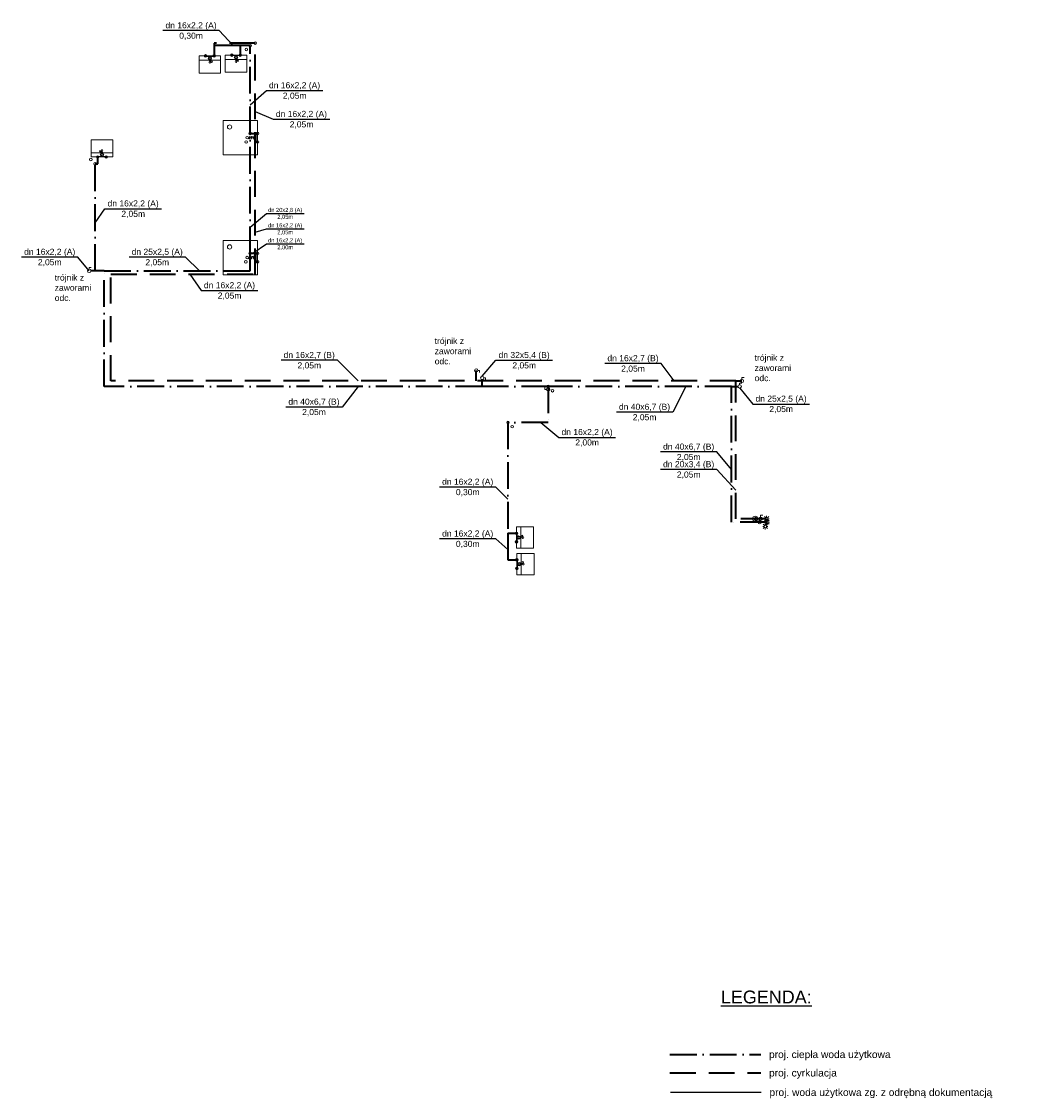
# Model space of a CAD drawing. Header units: millimetres. Extents: x -4486 to 2039, y 52706 to 55221.
# Tile 1 of 2: x -4486 to -2163, y 52706 to 55221. Entities that reach past the tile are written whole.
import ezdxf
from ezdxf.enums import TextEntityAlignment as Align

# ---------------------------------------------------------------- set-up
doc = ezdxf.new("R2010")
doc.units = ezdxf.units.MM
doc.linetypes.add('H2OCYR', pattern=[181.05, 120.7, -60.35])
doc.linetypes.add('H2OHW', pattern=[371.354, 250.4, -60.35, 0.254, -60.35])
for name, color, linetype in [('-- K_SANIT_opis', 11, 'Continuous'), ('-- WODA', 5, 'Continuous'), ('SAN_Etykiety przewodów H2O na rzucie', 7, 'Continuous'), ('SAN_Piony H2O na rzucie', 8, 'Continuous')]:
    doc.layers.add(name, color=color, linetype=linetype)
for name, color, linetype, lineweight in [('SAN_Armatura H2O na rzucie', 7, 'Continuous', 13), ('SAN_Odbiorniki H2O na rzucie', 7, 'Continuous', 13), ('SAN_Przewody ciepłej wody H2O na rozwinięciu', 1, 'Continuous', 40), ('SAN_Przewody ciepłej wody H2O na rzucie', 1, 'Continuous', 40), ('SAN_Przewody cyrkulacji H2O na rozwinięciu', 212, 'Continuous', 40), ('SAN_Przewody cyrkulacji H2O na rzucie', 212, 'Continuous', 40), ('SAN_Przewody zimnej wody H2O na rozwinięciu', 151, 'Continuous', 40), ('SAN_Przewody zimnej wody H2O na rzucie', 151, 'Continuous', 40), ('SAN_Przybory H2O na rzucie', 7, 'Continuous', 13), ('SAN_Urządzenia i akcesoria H2O na rzucie', 7, 'Continuous', 13), ('SAN_Źródła wody H2O na rozwinięciu', 7, 'Continuous', 13), ('SAN_Źródła wody H2O na rzucie', 7, 'Continuous', 13)]:
    doc.layers.add(name, color=color, linetype=linetype, lineweight=lineweight)
doc.styles.add('Arial', font='ARIAL.TTF')
doc.styles.add('Etykiety przewodów H2O na rzucie', font='Arial')

# ---------------------------------------------------------------- blocks, each defined once
blk = doc.blocks.new('UMYW1')
at = {"layer": 'SAN_Przybory H2O na rzucie'}
blk.add_line((-250, -100), (250, -100), dxfattribs=at)
blk.add_lwpolyline([(-250, 0), (250, 0), (250, -400), (-250, -400), (-250, 0)], dxfattribs=at)
blk.add_circle((0, -150), 20, dxfattribs=at)
blk = doc.blocks.new('BASPL')
at = {"layer": 'SAN_Przybory H2O na rzucie'}
blk.add_lwpolyline([(-400, 0), (400, 0), (400, -800), (-400, -800), (-400, 0)], dxfattribs=at)
blk.add_circle((250, -650), 50, dxfattribs=at)
blk = doc.blocks.new('BATCZSTRW_V')
at = {"layer": 'SAN_Odbiorniki H2O na rzucie'}
blk.add_lwpolyline([(20, -10), (60, -90), (40, -100), (0, -20)], dxfattribs=at)
for centre, radius in [((-100, 50), 10), ((0, 0), 40), ((100, 50), 10)]:
    blk.add_circle(centre, radius, dxfattribs=at)
for points in [[(-30, 30), (-60, 50), (-70, 20), (-100, 50)], [(30, 30), (60, 50), (70, 20), (100, 50)]]:
    blk.add_open_spline(points, degree=3, dxfattribs=at)
blk.add_open_spline([(20, 0), (20, -20), (20, -40), (10, -60), (10, -60), (10, -70), (-10, -70), (-10, -60), (-10, -60), (-20, -40), (-20, -20), (-20, 0), (-20, 0), (-20, 10), (-10, 20), (0, 20), (0, 20), (10, 20), (20, 10), (20, 0)], degree=3, knots=[0, 0, 0, 0, 0.05, 0.05, 0.05, 0.05, 0.1, 0.1, 0.1, 0.1, 0.15, 0.15, 0.15, 0.15, 0.2, 0.2, 0.2, 0.2, 1, 1, 1, 1], dxfattribs=at)
blk = doc.blocks.new('BATCZRN')
at = {"layer": 'SAN_Odbiorniki H2O na rzucie'}
for p, q in [((-100, -30), (-100, 0)), ((100, -30), (100, 0))]:
    blk.add_line(p, q, dxfattribs=at)
blk.add_lwpolyline([(-100, -30), (100, -30), (0, -100), (-100, -30)], dxfattribs=at)
blk.add_circle((0, -240), 30, dxfattribs=at)
blk.add_open_spline([(0, -100), (-10, -110), (-40, -120), (-30, -130), (-30, -130), (-20, -150), (30, -120), (30, -140), (30, -140), (30, -160), (-30, -160), (-30, -180), (-30, -180), (-30, -200), (20, -170), (30, -190), (30, -190), (40, -200), (10, -200), (0, -210)], degree=3, knots=[0, 0, 0, 0, 0.05, 0.05, 0.05, 0.05, 0.1, 0.1, 0.1, 0.1, 0.15, 0.15, 0.15, 0.15, 0.2, 0.2, 0.2, 0.2, 1, 1, 1, 1], dxfattribs=at)
blk = doc.blocks.new('ZW')
at = {"layer": 'SAN_Przewody zimnej wody H2O na rozwinięciu', "lineweight": 13}
for p, q in [((-30, 0), (-60, 0)), ((-20, 20), (-50, 50)), ((0, 30), (0, 70)), ((50, 50), (20, 20)), ((60, 0), (30, 0)), ((-20, -20), (-50, -50)), ((0, -70), (0, -30)), ((50, -50), (20, -20))]:
    blk.add_line(p, q, dxfattribs=at)
blk.add_circle((0, 0), 30, dxfattribs=at)
blk = doc.blocks.new('CW')
at = {"layer": 'SAN_Przewody ciepłej wody H2O na rozwinięciu', "lineweight": 13}
for p, q in [((-30, 0), (-60, 0)), ((-20, 20), (-50, 50)), ((0, 30), (0, 70)), ((50, 50), (20, 20)), ((60, 0), (30, 0)), ((-20, -20), (-50, -50)), ((0, -70), (0, -30)), ((50, -50), (20, -20))]:
    blk.add_line(p, q, dxfattribs=at)
blk.add_circle((0, 0), 30, dxfattribs=at)
blk = doc.blocks.new('CYR')
at = {"layer": 'SAN_Przewody cyrkulacji H2O na rozwinięciu', "lineweight": 13}
for p, q in [((-30, 0), (-60, 0)), ((-20, 20), (-50, 50)), ((0, 30), (0, 70)), ((50, 50), (20, 20)), ((60, 0), (30, 0)), ((-20, -20), (-50, -50)), ((0, -70), (0, -30)), ((50, -50), (20, -20))]:
    blk.add_line(p, q, dxfattribs=at)
blk.add_circle((0, 0), 30, dxfattribs=at)
blk = doc.blocks.new('MULTIPIPECONNPOINT')
at = {"layer": 'SAN_Źródła wody H2O na rozwinięciu'}
for p, q in [((-20, 0), (20, 0)), ((0, 20), (0, -20))]:
    blk.add_line(p, q, dxfattribs=at)
blk = doc.blocks.new('VERTPIPECOLDWATER_H2O_P')
at = {"layer": 'SAN_Przewody zimnej wody H2O na rzucie', "lineweight": 13}
blk.add_circle((0, 0), 30, dxfattribs=at)
blk = doc.blocks.new('VERTPIPEHOTWATER_H2O_P')
at = {"layer": 'SAN_Przewody ciepłej wody H2O na rzucie', "lineweight": 13}
blk.add_circle((0, 0), 30, dxfattribs=at)
blk = doc.blocks.new('VERTPIPECIRWATER_H2O_P')
at = {"layer": 'SAN_Przewody cyrkulacji H2O na rzucie', "lineweight": 13}
blk.add_circle((0, 0), 30, dxfattribs=at)
blk = doc.blocks.new('ZKUL_H2O_P')
at = {"layer": 'SAN_Armatura H2O na rzucie'}
for p, q in [((0, 80), (50, 80)), ((0, 40), (0, 80))]:
    blk.add_line(p, q, dxfattribs=at)
blk.add_circle((0, 0), 40, dxfattribs=at)
blk = doc.blocks.new('POMPA_H2O_P')
at = {"layer": 'SAN_Urządzenia i akcesoria H2O na rzucie'}
blk.add_lwpolyline([(40, 0), (-20, 40), (-20, -40), (40, 0)], dxfattribs=at)
blk.add_circle((0, 0), 60, dxfattribs=at)

msp = doc.modelspace()

# ---------------------------------------------------------------- linework, layer by layer
at = {"layer": '-- WODA'}
msp.add_line((-2970.6, 52720.3), (-2758.6, 52720.3), dxfattribs=at)
at = {"layer": 'SAN_Etykiety przewodów H2O na rzucie'}
for p, q in [((-4024, 55200), (-4155.8, 55200)), ((-3992, 55165), (-4024, 55200)), ((-3952, 55027), (-3914, 55060)), ((-3914, 55060), (-3782.1, 55060)), ((-3940, 55011), (-3898, 54993)), ((-3898, 54993), (-3766.1, 54993)), ((-4314, 54751), (-4291, 54784)), ((-4291, 54784), (-4159.1, 54784)), ((-3952, 54741), (-3914, 54773)), ((-3914, 54773), (-3826.1, 54773)), ((-3940, 54729), (-3914, 54737)), ((-3914, 54737), (-3826.1, 54737)), ((-3945.7, 54680), (-3914.1, 54702)), ((-3914.1, 54702), (-3826.2, 54702)), ((-4354, 54671), (-4485.8, 54671)), ((-4328, 54639), (-4354, 54671)), ((-4103, 54671), (-4234.8, 54671)), ((-4070, 54639), (-4103, 54671)), ((-4093, 54631), (-4066, 54593)), ((-4066, 54593), (-3934.1, 54593)), ((-3748, 54430), (-3879.8, 54430)), ((-3700, 54382), (-3748, 54430)), ((-3410.1, 54393), (-3378, 54430)), ((-3378, 54430), (-3246.1, 54430)), ((-2992, 54422.5), (-3123.8, 54422.5)), ((-2962, 54382), (-2992, 54422.5)), ((-3700, 54369), (-3737, 54321)), ((-2935, 54369), (-2965, 54309)), ((-2808.7, 54365), (-2778, 54328)), ((-3737, 54321), (-3868.8, 54321)), ((-2965, 54309), (-3096.8, 54309)), ((-2778, 54328), (-2646.1, 54328)), ((-3273, 54285), (-3231, 54250)), ((-3231, 54250), (-3099.1, 54250)), ((-2862, 54216), (-2993.8, 54216)), ((-2828, 54175), (-2862, 54216)), ((-2862, 54175), (-2993.8, 54175)), ((-2818, 54127), (-2862, 54175)), ((-3378, 54134), (-3509.8, 54134)), ((-3350, 54106), (-3378, 54134)), ((-3378, 54013), (-3509.8, 54013)), ((-3350, 53988), (-3378, 54013))]:
    msp.add_line(p, q, dxfattribs=at)
at = {"layer": 'SAN_Przewody ciepłej wody H2O na rzucie', "linetype": 'H2OHW', "ltscale": 0.25}
for p, q in [((-4036, 55165), (-4036, 55141)), ((-3975, 55165), (-4036, 55165)), ((-3952, 55165), (-3975, 55165)), ((-3975, 55165), (-3975, 55143)), ((-3952, 54960), (-3952, 55165)), ((-3952, 54680), (-3952, 54960)), ((-3952, 54960), (-3935, 54960)), ((-4314, 54639), (-4314, 54889)), ((-4314, 54889), (-4308, 54889)), ((-4308, 54889), (-4308, 54905)), ((-3952, 54639), (-3952, 54680)), ((-3952, 54680), (-3935, 54680)), ((-4314, 54639), (-4324, 54639)), ((-4293, 54639), (-4314, 54639)), ((-4293, 54639), (-3952, 54639)), ((-4293, 54369), (-4293, 54639)), ((-3410, 54369), (-3410, 54385)), ((-3410, 54369), (-4293, 54369)), ((-3256, 54369), (-3410, 54369)), ((-2828, 54369), (-3256, 54369)), ((-3256, 54369), (-3256, 54285)), ((-2828, 54052), (-2828, 54369)), ((-2828, 54369), (-2813, 54369)), ((-3256, 54285), (-3350, 54285)), ((-3350, 54285), (-3350, 54026)), ((-2745, 54052), (-2828, 54052)), ((-3350, 54026), (-3330, 54026)), ((-3350, 54026), (-3350, 53964)), ((-3350, 53964), (-3329, 53964)), ((-2971.7, 52808.8), (-2759.7, 52808.8))]:
    msp.add_line(p, q, dxfattribs=at)
at = {"layer": 'SAN_Przewody cyrkulacji H2O na rzucie', "linetype": 'H2OCYR', "ltscale": 0.5}
for p, q in [((-3940, 55171), (-4036, 55171)), ((-4036, 55171), (-4036, 55165)), ((-3940, 54631), (-3940, 55171)), ((-4277, 54382), (-4277, 54631)), ((-4277, 54631), (-3940, 54631)), ((-3424.1, 54382), (-3424.1, 54406.4)), ((-2818, 54382), (-4277, 54382)), ((-2818, 54060), (-2818, 54382)), ((-2818, 54382), (-2803.7, 54382)), ((-2746, 54060), (-2818, 54060)), ((-2971.7, 52765.8), (-2759.7, 52765.8))]:
    msp.add_line(p, q, dxfattribs=at)

# ---------------------------------------------------------------- block references
at = {"layer": 'SAN_Armatura H2O na rzucie', "xscale": 0.1, "yscale": 0.1, "zscale": 0.1}
for p in [(-4328, 54639), (-2762, 54052), (-2760, 54060)]:
    msp.add_blockref('ZKUL_H2O_P', p, dxfattribs=at)
for p, rotation in [((-3424.1, 54406.4), 270.1842301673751), ((-3410.1, 54389), 270.1842301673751), ((-2803.7, 54382), 359.9100067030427), ((-3256, 54362), 90), ((-2809, 54369), 359.9100067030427)]:
    msp.add_blockref('ZKUL_H2O_P', p, dxfattribs=dict(at, rotation=rotation))
at = {"layer": 'SAN_Odbiorniki H2O na rzucie', "xscale": 0.1, "yscale": 0.1, "zscale": 0.1}
for p in [(-4046, 55136), (-3985, 55138)]:
    msp.add_blockref('BATCZSTRW_V', p, dxfattribs=at)
for name, p, rotation in [('BATCZRN', (-3935, 54950), 270.0000000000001), ('BATCZSTRW_V', (-4298, 54910), 180), ('BATCZRN', (-3935, 54670), 270.0000000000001), ('BATCZSTRW_V', (-3325, 54016), 90.00000000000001), ('BATCZSTRW_V', (-3324, 53954), 90.00000000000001)]:
    msp.add_blockref(name, p, dxfattribs=dict(at, rotation=rotation))
at = {"layer": 'SAN_Piony H2O na rzucie', "xscale": 0.1, "yscale": 0.1, "zscale": 0.1}
for name, p in [('VERTPIPEHOTWATER_H2O_P', (-3952, 55165)), ('VERTPIPECIRWATER_H2O_P', (-3940, 55171)), ('VERTPIPECOLDWATER_H2O_P', (-4056, 55141)), ('VERTPIPEHOTWATER_H2O_P', (-4036, 55141)), ('VERTPIPECOLDWATER_H2O_P', (-3995, 55143)), ('VERTPIPEHOTWATER_H2O_P', (-3975, 55143)), ('VERTPIPECOLDWATER_H2O_P', (-3961, 55156)), ('VERTPIPEHOTWATER_H2O_P', (-3952, 54960)), ('VERTPIPEHOTWATER_H2O_P', (-3935, 54960)), ('VERTPIPECOLDWATER_H2O_P', (-3961.4, 54940)), ('VERTPIPECOLDWATER_H2O_P', (-3935, 54940)), ('VERTPIPECOLDWATER_H2O_P', (-4324, 54899)), ('VERTPIPEHOTWATER_H2O_P', (-4314, 54889)), ('VERTPIPEHOTWATER_H2O_P', (-4308, 54905)), ('VERTPIPECOLDWATER_H2O_P', (-4288, 54905)), ('VERTPIPECOLDWATER_H2O_P', (-3962, 54660)), ('VERTPIPEHOTWATER_H2O_P', (-3952, 54680)), ('VERTPIPEHOTWATER_H2O_P', (-3935, 54680)), ('VERTPIPECOLDWATER_H2O_P', (-3935, 54660)), ('VERTPIPEHOTWATER_H2O_P', (-3256, 54369)), ('VERTPIPECOLDWATER_H2O_P', (-3246, 54359)), ('VERTPIPEHOTWATER_H2O_P', (-3350, 54285)), ('VERTPIPECOLDWATER_H2O_P', (-3340, 54275)), ('VERTPIPEHOTWATER_H2O_P', (-3330, 54026)), ('VERTPIPECOLDWATER_H2O_P', (-3330, 54006)), ('VERTPIPEHOTWATER_H2O_P', (-3329, 53964)), ('VERTPIPECOLDWATER_H2O_P', (-3329, 53944))]:
    msp.add_blockref(name, p, dxfattribs=at)
at = {"layer": 'SAN_Przybory H2O na rzucie', "xscale": 0.1, "yscale": 0.1, "zscale": 0.1}
for p in [(-4046, 55141), (-3985, 55143)]:
    msp.add_blockref('UMYW1', p, dxfattribs=at)
for name, p, rotation in [('BASPL', (-3975, 54910), 180), ('UMYW1', (-4298, 54905), 180), ('BASPL', (-3975, 54630), 180), ('UMYW1', (-3330, 54016), 90.00000000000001), ('UMYW1', (-3329, 53954), 90.00000000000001)]:
    msp.add_blockref(name, p, dxfattribs=dict(at, rotation=rotation))
at = {"layer": 'SAN_Urządzenia i akcesoria H2O na rzucie', "xscale": 0.1, "yscale": 0.1, "zscale": 0.1, "rotation": 180}
msp.add_blockref('POMPA_H2O_P', (-2773, 54060), dxfattribs=at)
at = {"layer": 'SAN_Źródła wody H2O na rzucie', "xscale": 0.1, "yscale": 0.1, "zscale": 0.1}
for name, p in [('CYR', (-2746, 54060)), ('CW', (-2745, 54052)), ('ZW', (-2749, 54042)), ('MULTIPIPECONNPOINT', (-2747, 54047))]:
    msp.add_blockref(name, p, dxfattribs=at)

# ---------------------------------------------------------------- texts
at = {"layer": '-- K_SANIT_opis', "color": 7, "style": 'Arial'}
for s, p in [('proj. ciepła woda użytkowa', (-2740.4, 52808.8)), ('proj. cyrkulacja', (-2740.4, 52765.8)), ('proj. woda użytkowa zg. z odrębną dokumentacją', (-2739.3, 52720.3))]:
    msp.add_text(s, height=17, dxfattribs=at).set_placement(p, align=Align.MIDDLE_LEFT)
at = {"layer": '-- K_SANIT_opis', "color": 7, "insert": (-2852.7, 52958), "char_height": 30, "attachment_point": 1, "style": 'Arial'}
msp.add_mtext('\\LLEGENDA:', dxfattribs=at)
at = {"layer": 'SAN_Etykiety przewodów H2O na rzucie', "style": 'Etykiety przewodów H2O na rzucie'}
for s, height, p in [('dn 16x2,2 (A)', 14.25, (-4149.8, 55205.4)), ('0,30m', 14.25, (-4117.6, 55181.1)), ('dn 16x2,2 (A)', 14.25, (-3908, 55065.4)), ('2,05m', 14.25, (-3875.7, 55041.1)), ('dn 16x2,2 (A)', 14.25, (-3892, 54998.4)), ('2,05m', 14.25, (-3859.7, 54974.1)), ('dn 16x2,2 (A)', 14.25, (-4285, 54789.4)), ('dn 20x2,8 (A)', 9.5, (-3910, 54776.6)), ('2,05m', 14.25, (-4252.7, 54765.1)), ('2,05m', 9.5, (-3888.5, 54760.4)), ('dn 16x2,2 (A)', 9.5, (-3910, 54740.6)), ('2,05m', 9.5, (-3888.5, 54724.4)), ('dn 16x2,2 (A)', 9.5, (-3910.1, 54705.6)), ('dn 16x2,2 (A)', 14.25, (-4479.8, 54676.4)), ('dn 25x2,5 (A)', 14.25, (-4228.8, 54676.4)), ('2,00m', 9.5, (-3888.6, 54689.4)), ('2,05m', 14.25, (-4447.6, 54652.1)), ('2,05m', 14.25, (-4196.6, 54652.1)), ('dn 16x2,2 (A)', 14.25, (-4060, 54598.4)), ('2,05m', 14.25, (-4027.7, 54574.1)), ('dn 16x2,7 (B)', 14.25, (-3873.8, 54435.4)), ('dn 32x5,4 (B)', 14.25, (-3372, 54435.4)), ('dn 16x2,7 (B)', 14.25, (-3117.8, 54427.9)), ('2,05m', 14.25, (-3841.6, 54411.1)), ('2,05m', 14.25, (-3339.7, 54411.1)), ('2,05m', 14.25, (-3085.6, 54403.6)), ('dn 40x6,7 (B)', 14.25, (-3862.8, 54326.4)), ('dn 25x2,5 (A)', 14.25, (-2772, 54333.4)), ('2,05m', 14.25, (-3830.6, 54302.1)), ('dn 40x6,7 (B)', 14.25, (-3090.8, 54314.4)), ('2,05m', 14.25, (-2739.7, 54309.1)), ('2,05m', 14.25, (-3058.6, 54290.1)), ('dn 16x2,2 (A)', 14.25, (-3225, 54255.4)), ('2,00m', 14.25, (-3192.7, 54231.1)), ('dn 40x6,7 (B)', 14.25, (-2987.8, 54221.4)), ('2,05m', 14.25, (-2955.6, 54197.1)), ('dn 20x3,4 (B)', 14.25, (-2987.8, 54180.4)), ('dn 16x2,2 (A)', 14.25, (-3503.8, 54139.4)), ('2,05m', 14.25, (-2955.6, 54156.1)), ('0,30m', 14.25, (-3471.6, 54115.1)), ('dn 16x2,2 (A)', 14.25, (-3503.8, 54018.4)), ('0,30m', 14.25, (-3471.6, 53994.1))]:
    msp.add_text(s, height=height, dxfattribs=at).set_placement(p)
at = {"layer": 'SAN_Etykiety przewodów H2O na rzucie', "char_height": 14.25, "width": 119.511, "attachment_point": 1, "style": 'Etykiety przewodów H2O na rzucie'}
for insert in [(-4408.3, 54630.4), (-3521.1, 54482.4), (-2774, 54443.1)]:
    msp.add_mtext('trójnik z zaworami odc.', dxfattribs=dict(at, insert=insert))

doc.saveas('drawing.dxf')
